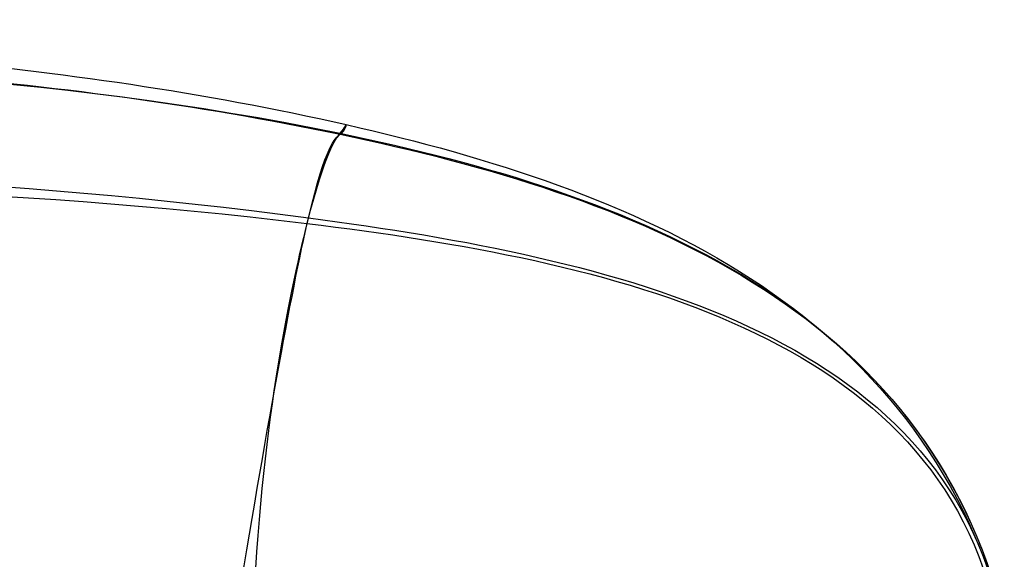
# Model space of a CAD drawing. Header units: millimetres. Extents: x -500 to 500, y -409 to 409.
# Tile 84 of 85: x 238 to 402, y 319 to 409. Entities that reach past the tile are written whole.
import ezdxf

# ---------------------------------------------------------------- set-up
doc = ezdxf.new("R2010")
doc.units = ezdxf.units.MM
doc.header["$MEASUREMENT"] = 0
doc.layers.add('Nakki 1 seater', color=7, linetype='Continuous', true_color=0x61b46a)

msp = doc.modelspace()

# ---------------------------------------------------------------- linework, layer by layer
at = {"layer": 'Nakki 1 seater'}
for points in [[(-402.5, 308.87, 570.79), (-388.17, 361.72, 570.86), (-292.68, 397.48, 570.39), (-147.51, 405.93, 570.44), (0, 410.1, 570.51), (147.47, 407.97, 570.8), (292.61, 400.12, 570.86), (388.05, 361.72, 570.86), (402.5, 308.87, 570.79)], [(-402.5, 308.87, 476.95), (-389.51, 361.6, 480.14), (-290.71, 397.85, 476.56), (-146.17, 405.08, 474.6), (0, 406.95, 474.06), (146.13, 404.53, 474.6), (290.7, 398.38, 476.56), (389.45, 361.58, 480.14), (402.5, 308.87, 476.95)], [(-402.5, 308.87, 662.99), (-389.51, 361.6, 661.57), (-290.71, 396.44, 663.28), (-146.17, 403.1, 665.43), (0, 405.64, 666.34), (146.13, 403.49, 666.87), (290.62, 398.95, 665.15), (389.39, 361.6, 661.57), (402.5, 308.87, 662.99)], [(273.78, 309.68, 319.84), (278.78, 339.6, 325.64), (287.33, 387.92, 375), (291.99, 390.22, 479.23), (292.44, 392.42, 570.86), (291.93, 391.03, 662.43), (287.25, 385.65, 766.71), (277.93, 340.54, 814.45), (276.61, 308.87, 819.76)], [(-401.98, 308.87, 386.23), (-391.65, 357.05, 386.2), (-282.7, 382.24, 378.83), (-141.16, 386.71, 377.26), (0, 387.58, 376.4), (141.12, 385.44, 377.26), (281.69, 381.83, 378.83), (392.53, 356.99, 384.68), (401.98, 308.87, 386.23)], [(-401.35, 308.87, 748.06), (-391.57, 357.05, 755.88), (-281.75, 380.59, 762.41), (-141.16, 383.05, 763.32), (0, 384.29, 764.78), (141.12, 382.28, 763.68), (281.67, 381.08, 762.88), (391.48, 357.05, 755.88), (401.35, 308.87, 748.06)]]:
    msp.add_open_spline(points, degree=3, dxfattribs=at)

doc.saveas('drawing.dxf')
